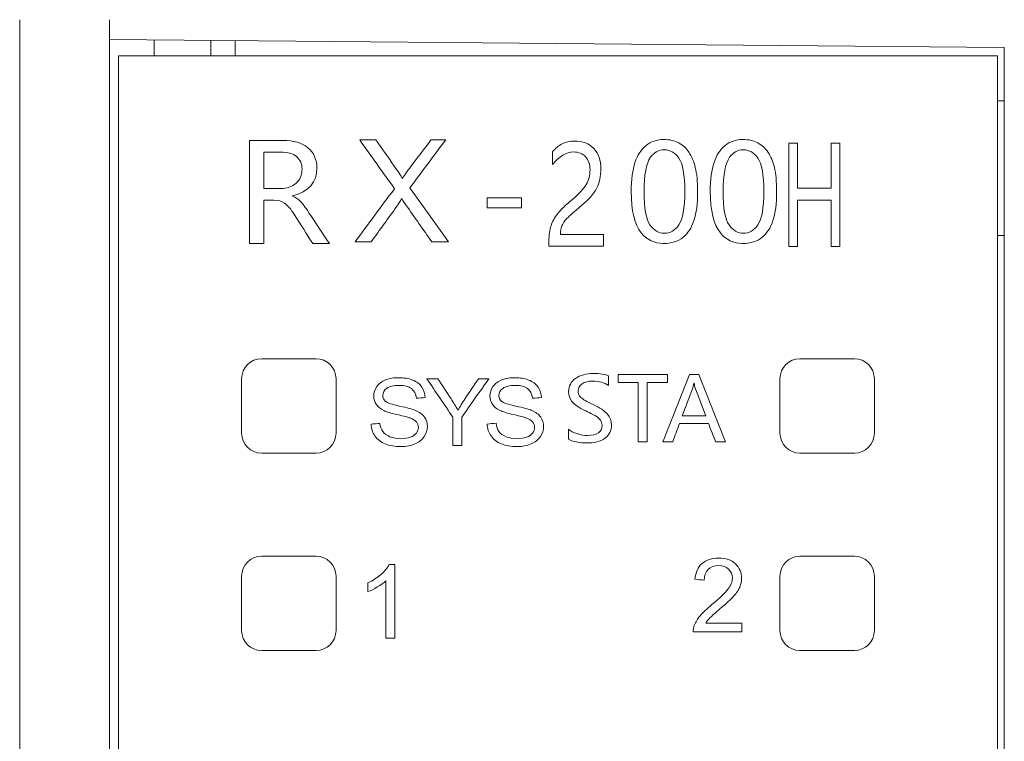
# Model space of a CAD drawing. Header units: millimetres. Extents: x 65 to 283, y 105 to 212.
# Tile 10 of 14: x 170 to 181, y 194 to 202. Entities that reach past the tile are written whole.
import ezdxf

# ---------------------------------------------------------------- set-up
doc = ezdxf.new("R2010")
doc.units = ezdxf.units.MM
doc.layers.add('1', color=7, linetype='Continuous')
doc.layers.add('11', color=7, linetype='Continuous')

msp = doc.modelspace()

# ---------------------------------------------------------------- linework, layer by layer
at = {"layer": '1', "color": 155, "linetype": 'Continuous', "lineweight": 18}
for p, q in [((173.533, 200.446), (173.355, 200.446)), ((174.312, 200.446), (174.148, 200.446)), ((174.343, 199.312), (173.913, 199.912)), ((173.303, 199.312), (173.483, 199.312)), ((174.157, 199.312), (174.343, 199.312)), ((172.261, 198.008), (172.867, 198.008)), ((178.867, 198.008), (178.261, 198.008)), ((172.038, 197.178), (172.038, 197.785)), ((173.09, 197.785), (173.09, 197.178)), ((174.224, 197.785), (174.102, 197.785)), ((174.792, 197.785), (174.676, 197.785)), ((178.038, 197.785), (178.038, 197.178)), ((179.09, 197.178), (179.09, 197.785)), ((174.392, 197.356), (174.392, 197.042)), ((174.492, 197.042), (174.492, 197.356)), ((174.392, 197.042), (174.492, 197.042)), ((172.867, 196.956), (172.261, 196.956)), ((178.261, 196.956), (178.867, 196.956)), ((172.261, 195.808), (172.867, 195.808)), ((178.867, 195.808), (178.261, 195.808)), ((173.746, 195.715), (173.681, 195.715)), ((173.746, 194.894), (173.746, 195.715)), ((172.038, 194.978), (172.038, 195.585)), ((173.09, 195.585), (173.09, 194.978)), ((178.038, 195.585), (178.038, 194.978)), ((179.09, 194.978), (179.09, 195.585)), ((173.445, 195.51), (173.445, 195.413)), ((173.645, 195.533), (173.645, 194.894)), ((177.611, 195.063), (177.21, 195.063)), ((177.611, 194.966), (177.611, 195.063)), ((177.071, 194.966), (177.611, 194.966)), ((173.645, 194.894), (173.746, 194.894)), ((172.867, 194.756), (172.261, 194.756)), ((178.261, 194.756), (178.867, 194.756))]:
    msp.add_line(p, q, dxfattribs=at)
for points, knots in [([(172.776, 200.36), (172.709, 200.414), (172.616, 200.441), (172.374, 200.441), (172.25, 200.441), (172.126, 200.441)], [0, 0, 0, 0, 0.489249, 0.489249, 1, 1, 1, 1]), ([(175.61, 200.403), (175.65, 200.423), (175.697, 200.434), (175.838, 200.434), (175.909, 200.406), (175.962, 200.35)], [0, 0, 0, 0, 0.381818, 0.381818, 1, 1, 1, 1]), ([(176.91, 200.414), (176.864, 200.439), (176.811, 200.451), (176.668, 200.451), (176.599, 200.429), (176.545, 200.384)], [0, 0, 0, 0, 0.5, 0.5, 1, 1, 1, 1]), ([(177.791, 200.414), (177.745, 200.439), (177.692, 200.451), (177.549, 200.451), (177.48, 200.429), (177.426, 200.384)], [0, 0, 0, 0, 0.5, 0.5, 1, 1, 1, 1]), ([(172.65, 200.261), (172.609, 200.294), (172.55, 200.311), (172.409, 200.311), (172.347, 200.311), (172.284, 200.311)], [0, 0, 0, 0, 0.555168, 0.555168, 1, 1, 1, 1]), ([(172.606, 199.823), (172.786, 199.871), (172.877, 199.974), (172.877, 200.231), (172.843, 200.306), (172.776, 200.36)], [0, 0, 0, 0, 0.621064, 0.621064, 1, 1, 1, 1]), ([(175.871, 200.259), (175.838, 200.294), (175.794, 200.312), (175.697, 200.312), (175.657, 200.3), (175.616, 200.276)], [0, 0, 0, 0, 0.584951, 0.584951, 1, 1, 1, 1]), ([(175.962, 200.35), (176.015, 200.295), (176.042, 200.219), (176.042, 200.04), (176.025, 199.966), (175.993, 199.904)], [0, 0, 0, 0, 0.528682, 0.528682, 1, 1, 1, 1]), ([(172.644, 199.964), (172.689, 200.004), (172.711, 200.056), (172.711, 200.18), (172.691, 200.227), (172.65, 200.261)], [0, 0, 0, 0, 0.517937, 0.517937, 1, 1, 1, 1]), ([(175.879, 199.95), (175.907, 199.998), (175.921, 200.052), (175.921, 200.175), (175.904, 200.224), (175.871, 200.259)], [0, 0, 0, 0, 0.496599, 0.496599, 1, 1, 1, 1]), ([(176.911, 200.244), (176.955, 200.182), (176.977, 200.058), (176.977, 199.686), (176.955, 199.562), (176.911, 199.5)], [0, 0, 0, 0, 0.5, 0.5, 1, 1, 1, 1]), ([(177.792, 200.244), (177.836, 200.182), (177.858, 200.058), (177.858, 199.686), (177.836, 199.562), (177.792, 199.5)], [0, 0, 0, 0, 0.5, 0.5, 1, 1, 1, 1]), ([(172.284, 199.905), (172.346, 199.905), (172.408, 199.905), (172.541, 199.905), (172.599, 199.925), (172.644, 199.964)], [0, 0, 0, 0, 0.463181, 0.463181, 1, 1, 1, 1]), ([(172.517, 199.74), (172.551, 199.718), (172.588, 199.674), (172.696, 199.504), (172.763, 199.398), (172.83, 199.291)], [0, 0, 0, 0, 0.374708, 0.374708, 1, 1, 1, 1]), ([(175.463, 199.264), (175.463, 199.283), (175.463, 199.302), (175.463, 199.388), (175.471, 199.444), (175.501, 199.537), (175.526, 199.582), (175.596, 199.669), (175.65, 199.722), (175.724, 199.783)], [0, 0, 0, 0, 0.087346, 0.087346, 0.391564, 0.391564, 0.695782, 0.695782, 1, 1, 1, 1]), ([(176.492, 199.41), (176.555, 199.332), (176.641, 199.293), (176.833, 199.293), (176.902, 199.315), (176.956, 199.36)], [0, 0, 0, 0, 0.5, 0.5, 1, 1, 1, 1]), ([(176.911, 199.5), (176.868, 199.438), (176.814, 199.407), (176.686, 199.407), (176.633, 199.438), (176.589, 199.5)], [0, 0, 0, 0, 0.5, 0.5, 1, 1, 1, 1]), ([(177.374, 199.41), (177.436, 199.332), (177.522, 199.293), (177.714, 199.293), (177.783, 199.315), (177.837, 199.36)], [0, 0, 0, 0, 0.5, 0.5, 1, 1, 1, 1]), ([(177.792, 199.5), (177.749, 199.438), (177.695, 199.407), (177.567, 199.407), (177.514, 199.438), (177.47, 199.5)], [0, 0, 0, 0, 0.5, 0.5, 1, 1, 1, 1]), ([(175.76, 197.789), (175.708, 197.753), (175.682, 197.703), (175.682, 197.6), (175.694, 197.563), (175.719, 197.531)], [0, 0, 0, 0, 0.601754, 0.601754, 1, 1, 1, 1]), ([(176.127, 197.817), (176.091, 197.835), (176.034, 197.844), (175.877, 197.844), (175.812, 197.826), (175.76, 197.789)], [0, 0, 0, 0, 0.494585, 0.494585, 1, 1, 1, 1]), ([(175.819, 197.575), (175.798, 197.594), (175.788, 197.619), (175.788, 197.683), (175.803, 197.71), (175.863, 197.749), (175.902, 197.758), (176.021, 197.758), (176.08, 197.742), (176.127, 197.711)], [0, 0, 0, 0, 0.202059, 0.202059, 0.429526, 0.429526, 0.656994, 0.656994, 1, 1, 1, 1]), ([(173.544, 197.698), (173.522, 197.665), (173.51, 197.63), (173.51, 197.559), (173.52, 197.528), (173.538, 197.5)], [0, 0, 0, 0, 0.5, 0.5, 1, 1, 1, 1]), ([(174.839, 197.698), (174.817, 197.665), (174.805, 197.63), (174.805, 197.558), (174.815, 197.528), (174.833, 197.5)], [0, 0, 0, 0, 0.5, 0.5, 1, 1, 1, 1]), ([(175.771, 197.081), (175.812, 197.073), (175.848, 197.069), (175.967, 197.069), (176.036, 197.086), (176.136, 197.157), (176.161, 197.207), (176.161, 197.317), (176.145, 197.356), (176.084, 197.427), (176.031, 197.462), (175.954, 197.497)], [0, 0, 0, 0, 0.094602, 0.094602, 0.366222, 0.366222, 0.637841, 0.637841, 0.81892, 0.81892, 1, 1, 1, 1]), ([(176.037, 197.322), (176.049, 197.306), (176.055, 197.287), (176.055, 197.191), (176, 197.153), (175.855, 197.153), (175.817, 197.16), (175.777, 197.173)], [0, 0, 0, 0, 0.17313, 0.17313, 0.794893, 0.794893, 1, 1, 1, 1]), ([(173.48, 197.28), (173.482, 197.231), (173.496, 197.186), (173.551, 197.108), (173.589, 197.078), (173.637, 197.058)], [0, 0, 0, 0, 0.5, 0.5, 1, 1, 1, 1]), ([(174.775, 197.28), (174.776, 197.231), (174.791, 197.186), (174.846, 197.108), (174.884, 197.078), (174.981, 197.039), (175.04, 197.029), (175.112, 197.029)], [0, 0, 0, 0, 0.333333, 0.333333, 0.666667, 0.666667, 1, 1, 1, 1]), ([(173.917, 197.134), (173.887, 197.123), (173.852, 197.117), (173.767, 197.117), (173.726, 197.125), (173.691, 197.139)], [0, 0, 0, 0, 0.5, 0.5, 1, 1, 1, 1]), ([(173.817, 197.029), (173.873, 197.029), (173.924, 197.039), (174.014, 197.078), (174.048, 197.105), (174.072, 197.14)], [0, 0, 0, 0, 0.5, 0.5, 1, 1, 1, 1]), ([(175.281, 197.18), (175.266, 197.161), (175.243, 197.145), (175.182, 197.123), (175.147, 197.117), (175.107, 197.117)], [0, 0, 0, 0, 0.5, 0.5, 1, 1, 1, 1]), ([(175.112, 197.029), (175.168, 197.029), (175.219, 197.039), (175.309, 197.078), (175.343, 197.105), (175.368, 197.14)], [0, 0, 0, 0, 0.5, 0.5, 1, 1, 1, 1]), ([(177.355, 195.787), (177.278, 195.787), (177.216, 195.767), (177.124, 195.686), (177.097, 195.628), (177.09, 195.55)], [0, 0, 0, 0, 0.5, 0.5, 1, 1, 1, 1]), ([(177.237, 195.66), (177.266, 195.689), (177.305, 195.704), (177.399, 195.704), (177.436, 195.69), (177.465, 195.663)], [0, 0, 0, 0, 0.5, 0.5, 1, 1, 1, 1]), ([(177.28, 195.269), (177.223, 195.222), (177.179, 195.18), (177.119, 195.109), (177.097, 195.073), (177.083, 195.036)], [0, 0, 0, 0, 0.5, 0.5, 1, 1, 1, 1])]:
    msp.add_open_spline(points, degree=3, knots=knots, dxfattribs=at)
for points in [[(172.126, 200.441), (172.126, 200.058), (172.126, 199.674), (172.126, 199.291)], [(173.355, 200.446), (173.483, 200.265), (173.612, 200.084), (173.742, 199.903)], [(173.739, 200.155), (173.671, 200.252), (173.602, 200.349), (173.533, 200.446)], [(173.913, 199.912), (174.046, 200.09), (174.179, 200.268), (174.312, 200.446)], [(174.148, 200.446), (174.072, 200.346), (173.996, 200.246), (173.92, 200.145)], [(175.502, 200.313), (175.534, 200.352), (175.57, 200.382), (175.61, 200.403)], [(177.024, 200.308), (176.994, 200.354), (176.956, 200.389), (176.91, 200.414)], [(177.905, 200.308), (177.875, 200.354), (177.837, 200.389), (177.791, 200.414)], [(178.234, 200.409), (178.202, 200.409), (178.17, 200.409), (178.138, 200.409)], [(178.138, 200.409), (178.138, 200.025), (178.138, 199.642), (178.138, 199.259)], [(178.234, 199.909), (178.234, 200.076), (178.234, 200.242), (178.234, 200.409)], [(178.706, 200.409), (178.674, 200.409), (178.642, 200.409), (178.61, 200.409)], [(178.61, 200.409), (178.61, 200.242), (178.61, 200.076), (178.61, 199.909)], [(178.706, 199.259), (178.706, 199.642), (178.706, 200.025), (178.706, 200.409)], [(172.284, 200.311), (172.284, 200.176), (172.284, 200.04), (172.284, 199.905)], [(175.502, 200.172), (175.502, 200.219), (175.502, 200.266), (175.502, 200.313)], [(176.545, 200.384), (176.49, 200.34), (176.449, 200.277), (176.422, 200.195)], [(176.595, 200.254), (176.634, 200.308), (176.685, 200.336), (176.748, 200.336)], [(176.748, 200.336), (176.814, 200.336), (176.868, 200.305), (176.911, 200.244)], [(177.094, 200.139), (177.077, 200.206), (177.054, 200.262), (177.024, 200.308)], [(177.426, 200.384), (177.371, 200.34), (177.331, 200.277), (177.303, 200.195)], [(177.476, 200.254), (177.515, 200.308), (177.566, 200.336), (177.63, 200.336)], [(177.63, 200.336), (177.695, 200.336), (177.749, 200.305), (177.792, 200.244)], [(177.976, 200.139), (177.959, 200.206), (177.935, 200.262), (177.905, 200.308)], [(175.616, 200.276), (175.576, 200.252), (175.538, 200.217), (175.502, 200.172)], [(176.422, 200.195), (176.394, 200.113), (176.38, 200.005), (176.38, 199.871)], [(176.523, 199.871), (176.523, 200.057), (176.547, 200.185), (176.595, 200.254)], [(177.303, 200.195), (177.275, 200.113), (177.261, 200.005), (177.261, 199.871)], [(177.405, 199.871), (177.405, 200.057), (177.428, 200.185), (177.476, 200.254)], [(173.83, 200.016), (173.812, 200.049), (173.782, 200.095), (173.739, 200.155)], [(173.92, 200.145), (173.885, 200.1), (173.856, 200.057), (173.83, 200.016)], [(177.12, 199.871), (177.12, 199.984), (177.112, 200.073), (177.094, 200.139)], [(178.001, 199.871), (178.001, 199.984), (177.992, 200.073), (177.976, 200.139)], [(173.742, 199.903), (173.595, 199.706), (173.449, 199.509), (173.303, 199.312)], [(175.724, 199.783), (175.8, 199.847), (175.851, 199.902), (175.879, 199.95)], [(175.993, 199.904), (175.96, 199.842), (175.904, 199.779), (175.825, 199.714)], [(176.38, 199.871), (176.38, 199.658), (176.418, 199.505), (176.492, 199.41)], [(176.589, 199.5), (176.545, 199.561), (176.523, 199.685), (176.523, 199.871)], [(177.079, 199.549), (177.106, 199.631), (177.12, 199.738), (177.12, 199.871)], [(177.261, 199.871), (177.261, 199.658), (177.299, 199.505), (177.374, 199.41)], [(177.47, 199.5), (177.426, 199.561), (177.405, 199.685), (177.405, 199.871)], [(177.96, 199.549), (177.987, 199.631), (178.001, 199.738), (178.001, 199.871)], [(178.61, 199.909), (178.485, 199.909), (178.359, 199.909), (178.234, 199.909)], [(172.284, 199.291), (172.284, 199.452), (172.284, 199.614), (172.284, 199.775)], [(172.284, 199.775), (172.322, 199.775), (172.359, 199.775), (172.397, 199.775)], [(172.397, 199.775), (172.444, 199.775), (172.484, 199.764), (172.517, 199.74)], [(172.606, 199.82), (172.606, 199.821), (172.606, 199.822), (172.606, 199.823)], [(172.693, 199.762), (172.669, 199.787), (172.64, 199.806), (172.606, 199.82)], [(172.788, 199.635), (172.749, 199.695), (172.717, 199.738), (172.693, 199.762)], [(173.768, 199.707), (173.779, 199.723), (173.797, 199.751), (173.822, 199.793)], [(173.822, 199.793), (173.839, 199.765), (173.855, 199.74), (173.871, 199.717)], [(174.776, 199.8), (174.776, 199.763), (174.776, 199.725), (174.776, 199.688)], [(175.158, 199.8), (175.031, 199.8), (174.904, 199.8), (174.776, 199.8)], [(175.158, 199.688), (175.158, 199.725), (175.158, 199.763), (175.158, 199.8)], [(178.234, 199.259), (178.234, 199.431), (178.234, 199.604), (178.234, 199.777)], [(178.234, 199.777), (178.359, 199.777), (178.485, 199.777), (178.61, 199.777)], [(178.61, 199.777), (178.61, 199.604), (178.61, 199.431), (178.61, 199.259)], [(173.016, 199.291), (172.94, 199.406), (172.864, 199.521), (172.788, 199.635)], [(173.483, 199.312), (173.578, 199.444), (173.673, 199.576), (173.768, 199.707)], [(173.871, 199.717), (173.967, 199.582), (174.062, 199.447), (174.157, 199.312)], [(174.776, 199.688), (174.904, 199.688), (175.031, 199.688), (175.158, 199.688)], [(175.825, 199.714), (175.745, 199.648), (175.691, 199.601), (175.664, 199.572)], [(175.664, 199.572), (175.636, 199.543), (175.617, 199.516), (175.607, 199.489)], [(176.956, 199.36), (177.011, 199.404), (177.052, 199.467), (177.079, 199.549)], [(177.837, 199.36), (177.892, 199.404), (177.933, 199.467), (177.96, 199.549)], [(175.607, 199.489), (175.596, 199.463), (175.59, 199.431), (175.59, 199.394)], [(175.59, 199.394), (175.75, 199.394), (175.91, 199.394), (176.07, 199.394)], [(176.07, 199.394), (176.07, 199.351), (176.07, 199.307), (176.07, 199.264)], [(172.126, 199.291), (172.179, 199.291), (172.231, 199.291), (172.284, 199.291)], [(172.83, 199.291), (172.892, 199.291), (172.954, 199.291), (173.016, 199.291)], [(176.07, 199.264), (175.868, 199.264), (175.665, 199.264), (175.463, 199.264)], [(178.138, 199.259), (178.17, 199.259), (178.202, 199.259), (178.234, 199.259)], [(178.61, 199.259), (178.642, 199.259), (178.674, 199.259), (178.706, 199.259)], [(172.038, 197.785), (172.038, 197.908), (172.138, 198.008), (172.261, 198.008)], [(172.867, 198.008), (172.99, 198.008), (173.09, 197.908), (173.09, 197.785)], [(178.261, 198.008), (178.138, 198.008), (178.038, 197.908), (178.038, 197.785)], [(179.09, 197.785), (179.09, 197.908), (178.99, 198.008), (178.867, 198.008)], [(173.643, 197.772), (173.6, 197.755), (173.567, 197.73), (173.544, 197.698)], [(173.788, 197.797), (173.735, 197.797), (173.687, 197.789), (173.643, 197.772)], [(173.943, 197.771), (173.898, 197.788), (173.847, 197.797), (173.788, 197.797)], [(174.046, 197.692), (174.022, 197.727), (173.988, 197.753), (173.943, 197.771)], [(174.102, 197.785), (174.199, 197.642), (174.296, 197.499), (174.392, 197.356)], [(174.372, 197.561), (174.322, 197.635), (174.273, 197.71), (174.224, 197.785)], [(174.492, 197.356), (174.592, 197.499), (174.692, 197.642), (174.792, 197.785)], [(174.676, 197.785), (174.628, 197.712), (174.579, 197.639), (174.53, 197.566)], [(174.938, 197.772), (174.895, 197.755), (174.862, 197.73), (174.839, 197.698)], [(175.083, 197.797), (175.03, 197.797), (174.982, 197.789), (174.938, 197.772)], [(175.238, 197.771), (175.193, 197.788), (175.142, 197.797), (175.083, 197.797)], [(175.341, 197.692), (175.317, 197.727), (175.283, 197.753), (175.238, 197.771)], [(176.127, 197.711), (176.127, 197.746), (176.127, 197.782), (176.127, 197.817)], [(176.784, 197.831), (176.6, 197.831), (176.417, 197.831), (176.234, 197.831)], [(176.234, 197.831), (176.234, 197.803), (176.234, 197.774), (176.234, 197.745)], [(177.028, 197.831), (176.929, 197.581), (176.83, 197.331), (176.731, 197.081)], [(176.784, 197.745), (176.784, 197.774), (176.784, 197.803), (176.784, 197.831)], [(177.135, 197.831), (177.099, 197.831), (177.064, 197.831), (177.028, 197.831)], [(177.432, 197.081), (177.333, 197.331), (177.234, 197.581), (177.135, 197.831)], [(173.611, 197.599), (173.611, 197.63), (173.625, 197.656), (173.654, 197.678)], [(173.654, 197.678), (173.683, 197.7), (173.729, 197.711), (173.793, 197.711)], [(173.793, 197.711), (173.853, 197.711), (173.899, 197.699), (173.93, 197.675)], [(173.93, 197.675), (173.961, 197.651), (173.979, 197.615), (173.985, 197.568)], [(174.085, 197.575), (174.083, 197.619), (174.07, 197.658), (174.046, 197.692)], [(174.906, 197.599), (174.906, 197.63), (174.92, 197.656), (174.949, 197.678)], [(174.949, 197.678), (174.978, 197.7), (175.024, 197.711), (175.088, 197.711)], [(175.088, 197.711), (175.148, 197.711), (175.194, 197.699), (175.225, 197.675)], [(175.225, 197.675), (175.256, 197.651), (175.274, 197.615), (175.28, 197.568)], [(175.38, 197.575), (175.378, 197.619), (175.365, 197.658), (175.341, 197.692)], [(176.234, 197.745), (176.308, 197.745), (176.383, 197.745), (176.457, 197.745)], [(176.457, 197.745), (176.457, 197.524), (176.457, 197.303), (176.457, 197.081)], [(176.559, 197.745), (176.634, 197.745), (176.709, 197.745), (176.784, 197.745)], [(176.559, 197.081), (176.559, 197.303), (176.559, 197.524), (176.559, 197.745)], [(176.949, 197.371), (176.988, 197.475), (177.027, 197.579), (177.065, 197.683)], [(177.065, 197.683), (177.07, 197.695), (177.074, 197.713), (177.078, 197.735)], [(177.078, 197.735), (177.079, 197.735), (177.08, 197.735), (177.081, 197.735)], [(177.081, 197.735), (177.085, 197.711), (177.089, 197.693), (177.093, 197.683)], [(177.093, 197.683), (177.132, 197.579), (177.171, 197.475), (177.21, 197.371)], [(173.642, 197.533), (173.621, 197.55), (173.611, 197.572), (173.611, 197.599)], [(173.985, 197.568), (174.018, 197.571), (174.051, 197.573), (174.085, 197.575)], [(174.448, 197.435), (174.425, 197.477), (174.399, 197.519), (174.372, 197.561)], [(174.53, 197.566), (174.498, 197.517), (174.471, 197.474), (174.448, 197.435)], [(174.937, 197.533), (174.916, 197.551), (174.906, 197.573), (174.906, 197.599)], [(175.28, 197.568), (175.313, 197.571), (175.347, 197.573), (175.38, 197.575)], [(175.954, 197.497), (175.885, 197.53), (175.84, 197.556), (175.819, 197.575)], [(173.538, 197.5), (173.557, 197.473), (173.585, 197.449), (173.622, 197.431)], [(173.622, 197.431), (173.651, 197.416), (173.702, 197.401), (173.775, 197.385)], [(173.799, 197.48), (173.714, 197.499), (173.662, 197.516), (173.642, 197.533)], [(173.974, 197.433), (173.942, 197.447), (173.884, 197.462), (173.799, 197.48)], [(174.076, 197.357), (174.054, 197.388), (174.02, 197.413), (173.974, 197.433)], [(174.833, 197.5), (174.851, 197.473), (174.88, 197.45), (174.917, 197.431)], [(174.917, 197.431), (174.946, 197.417), (174.997, 197.401), (175.07, 197.385)], [(175.094, 197.48), (175.009, 197.498), (174.957, 197.516), (174.937, 197.533)], [(175.269, 197.433), (175.237, 197.446), (175.179, 197.462), (175.094, 197.48)], [(175.371, 197.357), (175.349, 197.388), (175.315, 197.413), (175.269, 197.433)], [(175.719, 197.531), (175.744, 197.499), (175.795, 197.464), (175.874, 197.426)], [(173.775, 197.385), (173.847, 197.368), (173.894, 197.356), (173.915, 197.348)], [(173.915, 197.348), (173.948, 197.336), (173.972, 197.322), (173.986, 197.304)], [(174.109, 197.252), (174.109, 197.291), (174.098, 197.327), (174.076, 197.357)], [(175.07, 197.385), (175.142, 197.368), (175.189, 197.356), (175.21, 197.348)], [(175.21, 197.348), (175.243, 197.337), (175.267, 197.322), (175.281, 197.305)], [(175.404, 197.252), (175.404, 197.291), (175.393, 197.327), (175.371, 197.357)], [(175.874, 197.426), (175.93, 197.4), (175.968, 197.38), (175.989, 197.367)], [(175.989, 197.367), (176.009, 197.354), (176.025, 197.339), (176.037, 197.322)], [(177.21, 197.371), (177.123, 197.371), (177.036, 197.371), (176.949, 197.371)], [(173.579, 197.288), (173.546, 197.286), (173.513, 197.283), (173.48, 197.28)], [(173.611, 197.197), (173.594, 197.221), (173.583, 197.252), (173.579, 197.288)], [(173.986, 197.304), (174.001, 197.287), (174.008, 197.267), (174.008, 197.243)], [(174.008, 197.243), (174.008, 197.221), (174, 197.199), (173.986, 197.18)], [(174.072, 197.14), (174.096, 197.175), (174.109, 197.212), (174.109, 197.252)], [(174.874, 197.289), (174.841, 197.286), (174.808, 197.283), (174.775, 197.28)], [(174.906, 197.197), (174.889, 197.221), (174.878, 197.251), (174.874, 197.289)], [(175.281, 197.305), (175.296, 197.287), (175.303, 197.267), (175.303, 197.243)], [(175.303, 197.243), (175.303, 197.221), (175.295, 197.199), (175.281, 197.18)], [(175.368, 197.14), (175.391, 197.175), (175.404, 197.212), (175.404, 197.252)], [(175.777, 197.173), (175.737, 197.186), (175.705, 197.202), (175.681, 197.222)], [(175.681, 197.222), (175.681, 197.185), (175.681, 197.149), (175.681, 197.112)], [(176.842, 197.081), (176.867, 197.15), (176.892, 197.218), (176.917, 197.287)], [(176.917, 197.287), (177.025, 197.287), (177.133, 197.287), (177.242, 197.287)], [(177.242, 197.287), (177.268, 197.218), (177.295, 197.15), (177.321, 197.081)], [(172.261, 196.956), (172.138, 196.956), (172.038, 197.055), (172.038, 197.178)], [(173.09, 197.178), (173.09, 197.055), (172.99, 196.956), (172.867, 196.956)], [(173.691, 197.139), (173.655, 197.154), (173.628, 197.173), (173.611, 197.197)], [(173.986, 197.18), (173.971, 197.161), (173.948, 197.145), (173.917, 197.134)], [(174.986, 197.139), (174.95, 197.154), (174.923, 197.173), (174.906, 197.197)], [(175.107, 197.117), (175.062, 197.117), (175.022, 197.125), (174.986, 197.139)], [(175.681, 197.112), (175.7, 197.099), (175.73, 197.089), (175.771, 197.081)], [(178.038, 197.178), (178.038, 197.055), (178.138, 196.956), (178.261, 196.956)], [(178.867, 196.956), (178.99, 196.956), (179.09, 197.055), (179.09, 197.178)], [(173.637, 197.058), (173.685, 197.039), (173.745, 197.029), (173.817, 197.029)], [(176.457, 197.081), (176.491, 197.081), (176.525, 197.081), (176.559, 197.081)], [(176.731, 197.081), (176.768, 197.081), (176.805, 197.081), (176.842, 197.081)], [(177.321, 197.081), (177.358, 197.081), (177.395, 197.081), (177.432, 197.081)], [(172.038, 195.585), (172.038, 195.708), (172.138, 195.808), (172.261, 195.808)], [(172.867, 195.808), (172.99, 195.808), (173.09, 195.708), (173.09, 195.585)], [(177.542, 195.722), (177.496, 195.765), (177.434, 195.787), (177.355, 195.787)], [(178.261, 195.808), (178.138, 195.808), (178.038, 195.708), (178.038, 195.585)], [(179.09, 195.585), (179.09, 195.708), (178.99, 195.808), (178.867, 195.808)], [(173.681, 195.715), (173.663, 195.679), (173.634, 195.643), (173.592, 195.605)], [(177.61, 195.56), (177.61, 195.624), (177.587, 195.678), (177.542, 195.722)], [(173.592, 195.605), (173.55, 195.568), (173.501, 195.536), (173.445, 195.51)], [(177.193, 195.54), (177.194, 195.591), (177.208, 195.631), (177.237, 195.66)], [(177.465, 195.663), (177.493, 195.636), (177.507, 195.602), (177.507, 195.562)], [(173.445, 195.413), (173.476, 195.424), (173.511, 195.441), (173.55, 195.465)], [(173.55, 195.465), (173.59, 195.487), (173.621, 195.51), (173.645, 195.533)], [(177.09, 195.55), (177.124, 195.547), (177.159, 195.544), (177.193, 195.54)], [(177.507, 195.562), (177.507, 195.524), (177.492, 195.484), (177.46, 195.442)], [(177.524, 195.364), (177.555, 195.399), (177.577, 195.432), (177.59, 195.464)], [(177.59, 195.464), (177.604, 195.495), (177.61, 195.527), (177.61, 195.56)], [(177.46, 195.442), (177.429, 195.399), (177.369, 195.341), (177.28, 195.269)], [(177.369, 195.22), (177.441, 195.281), (177.492, 195.329), (177.524, 195.364)], [(177.253, 195.117), (177.27, 195.135), (177.309, 195.169), (177.369, 195.22)], [(177.083, 195.036), (177.074, 195.014), (177.07, 194.991), (177.071, 194.966)], [(177.21, 195.063), (177.222, 195.081), (177.236, 195.099), (177.253, 195.117)], [(172.261, 194.756), (172.138, 194.756), (172.038, 194.855), (172.038, 194.978)], [(173.09, 194.978), (173.09, 194.855), (172.99, 194.756), (172.867, 194.756)], [(178.038, 194.978), (178.038, 194.855), (178.138, 194.756), (178.261, 194.756)], [(178.867, 194.756), (178.99, 194.756), (179.09, 194.855), (179.09, 194.978)]]:
    msp.add_open_spline(points, degree=3, dxfattribs=at)
at = {"layer": '11', "color": 155, "linetype": 'Continuous', "lineweight": 18}
for p, q in [((169.564, 201.786), (169.564, 169.937)), ((170.564, 176.691), (170.564, 201.786)), ((170.564, 201.564), (170.564, 201.786)), ((170.564, 201.564), (180.538, 201.477)), ((171.064, 201.559), (171.064, 201.381)), ((171.694, 201.554), (171.694, 201.382)), ((171.964, 201.382), (171.964, 201.552)), ((170.664, 201.382), (170.664, 176.782)), ((170.664, 201.382), (180.464, 201.382)), ((180.464, 176.782), (180.464, 201.382)), ((180.538, 176.691), (180.538, 201.477)), ((180.538, 200.882), (180.464, 200.882)), ((180.464, 199.382), (180.538, 199.382))]:
    msp.add_line(p, q, dxfattribs=at)

doc.saveas('drawing.dxf')
